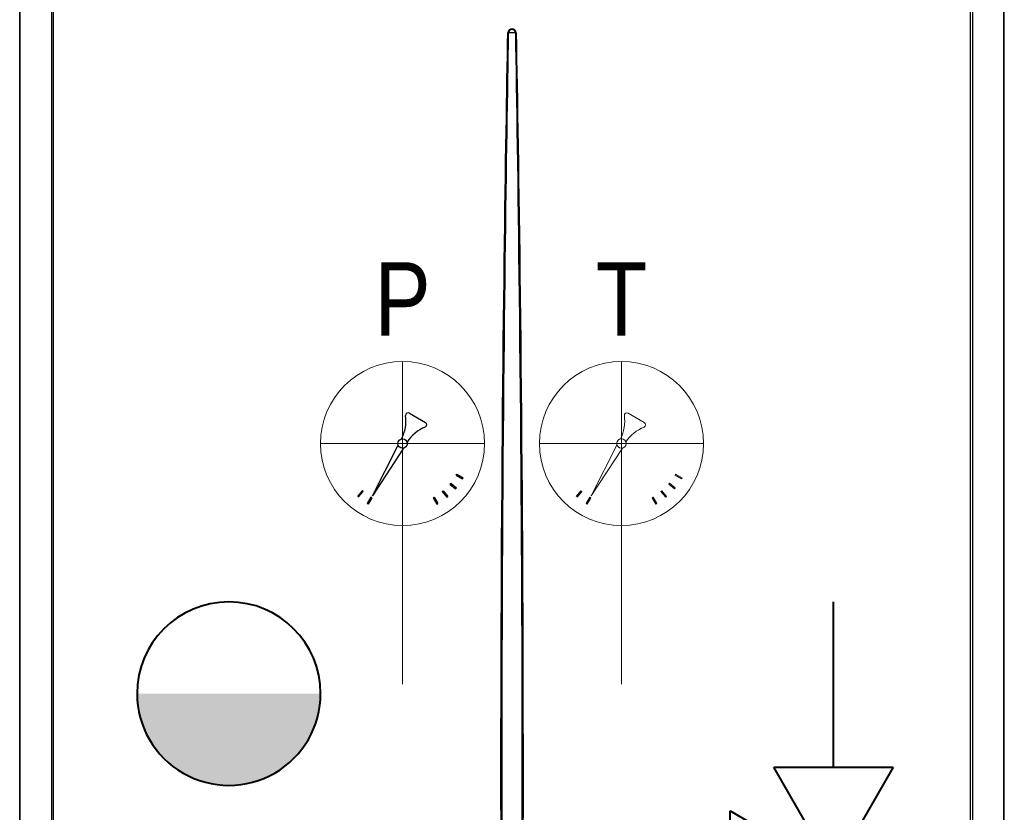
# Model space of a CAD drawing. Header units: centimetres. Extents: x 22052 to 56535, y 76485 to 78519.
# Tile 219 of 235: x 54345 to 54435, y 77825 to 77897. Entities that reach past the tile are written whole.
import ezdxf
from ezdxf.lldxf.tags import DXFTag

# ---------------------------------------------------------------- set-up
doc = ezdxf.new("R2010")
doc.units = ezdxf.units.CM
doc.layers.add('$_urządzenia', color=250, linetype='Continuous')
doc.layers.add('IS_Armatura_Therm', color=250, linetype='SOLID')
for name, color, linetype, lineweight in [('CP_AXISHS', 7, 'DASHDOT', 9), ('IS_ARMATURA', 7, 'Continuous', 9), ('IS_Zimna_woda', 5, 'SOLID', 40)]:
    doc.layers.add(name, color=color, linetype=linetype, lineweight=lineweight)
doc.styles.add('styl1', font='ARIALN.TTF')
tags = doc.linetypes.add('DASHDOT', pattern=[25.4, 12.7, -6.35, 0, -6.35]).pattern_tags.tags
tags[10:11] = [DXFTag(74, 4), DXFTag(75, 0), DXFTag(340, '0'), DXFTag(46, 1.0), DXFTag(50, 0.0), DXFTag(44, 0.0), DXFTag(45, 0.0)]
tags[8:9] = [DXFTag(74, 4), DXFTag(75, 0), DXFTag(340, '0'), DXFTag(46, 1.0), DXFTag(50, 0.0), DXFTag(44, 0.0), DXFTag(45, 0.0)]
tags[6:7] = [DXFTag(74, 4), DXFTag(75, 0), DXFTag(340, '0'), DXFTag(46, 1.0), DXFTag(50, 0.0), DXFTag(44, 0.0), DXFTag(45, 0.0)]
tags[4:5] = [DXFTag(74, 4), DXFTag(75, 0), DXFTag(340, '0'), DXFTag(46, 1.0), DXFTag(50, 0.0), DXFTag(44, 0.0), DXFTag(45, 0.0)]
tags = doc.linetypes.add('SOLID', pattern=[10, 10, 0]).pattern_tags.tags
tags[6:7] = [DXFTag(74, 4), DXFTag(75, 0), DXFTag(340, '0'), DXFTag(46, 0.0), DXFTag(50, 0.0), DXFTag(44, 0.0), DXFTag(45, 0.0)]
tags[4:5] = [DXFTag(74, 4), DXFTag(75, 0), DXFTag(340, '0'), DXFTag(46, 0.0), DXFTag(50, 0.0), DXFTag(44, 0.0), DXFTag(45, 0.0)]

# ---------------------------------------------------------------- blocks, each defined once
blk = doc.blocks.new('A$C92957c0b')
at = {"layer": '$_urządzenia'}
for p, q in [((-279.34, -1127), (-279.34, -29)), ((279.34, -1127), (279.34, -29)), ((-300, -1125.6), (-300, -30.4)), ((-299.63, -1125.6), (-299.63, -30.4)), ((-280.56, -30.4), (-280.56, -1125.6)), ((280.56, -30.4), (280.56, -1125.6)), ((299.63, -1125.6), (299.63, -30.4)), ((300, -1125.6), (300, -30.4)), ((-2.04, -46), (-2.55, -45.99)), ((2.04, -46), (-2.04, -46)), ((2.04, -46), (2.55, -45.99))]:
    blk.add_line(p, q, dxfattribs=at)
for points in [[(-6.7, -526.63), (-6.71, -513.28), (-6.72, -499.73), (-6.72, -485.73), (-6.71, -471.23), (-6.69, -456.29), (-6.66, -440.78), (-6.61, -424.58), (-6.56, -407.83), (-6.49, -390.85), (-6.41, -373.58), (-6.31, -356.09), (-6.21, -338.94), (-6.09, -322.24), (-5.97, -305.88), (-5.84, -290.14), (-5.71, -275.14), (-5.57, -260.76), (-5.43, -246.92), (-5.29, -233.62), (-5.15, -220.86), (-5.01, -208.54), (-4.87, -196.63), (-4.72, -185.16), (-4.58, -174.07), (-4.43, -163.35), (-4.29, -153), (-4.15, -143), (-4.01, -133.34), (-3.87, -124.02), (-3.73, -115), (-3.59, -106.28), (-3.45, -97.87), (-3.32, -89.72), (-3.19, -81.84), (-3.06, -74.22), (-2.93, -66.83), (-2.8, -59.66), (-2.67, -52.71), (-2.55, -45.99)], [(-6.01, -526.62), (-6.02, -513.27), (-6.02, -499.72), (-6.02, -485.72), (-6.01, -471.22), (-5.99, -456.28), (-5.96, -440.78), (-5.92, -424.58), (-5.87, -407.82), (-5.8, -390.85), (-5.72, -373.58), (-5.63, -356.08), (-5.53, -338.93), (-5.42, -322.23), (-5.3, -305.88), (-5.18, -290.14), (-5.05, -275.14), (-4.92, -260.76), (-4.79, -246.92), (-4.66, -233.62), (-4.52, -220.87), (-4.39, -208.54), (-4.25, -196.64), (-4.11, -185.17), (-3.97, -174.07), (-3.84, -163.35), (-3.7, -153.01), (-3.56, -143.01), (-3.43, -133.34), (-3.29, -124.02), (-3.16, -115.01), (-3.03, -106.29), (-2.9, -97.88), (-2.77, -89.73), (-2.64, -81.85), (-2.52, -74.23), (-2.4, -66.84), (-2.28, -59.67), (-2.16, -52.72), (-2.04, -46)], [(2.04, -46), (2.17, -53.65), (2.31, -61.57), (2.45, -69.78), (2.59, -78.25), (2.73, -87), (2.87, -96.07), (3.02, -105.45), (3.16, -115.14), (3.31, -125.19), (3.46, -135.58), (3.61, -146.33), (3.76, -157.49), (3.91, -169.07), (4.06, -181.07), (4.21, -193.57), (4.37, -206.61), (4.52, -220.16), (4.66, -234.21), (4.81, -248.83), (4.95, -263.94), (5.09, -279.27), (5.22, -294.87), (5.34, -310.68), (5.45, -326.33), (5.55, -341.75), (5.64, -357), (5.71, -371.89), (5.78, -386.32), (5.84, -400.4), (5.89, -414.18), (5.93, -427.64), (5.96, -440.8), (5.99, -453.85), (6.01, -466.78), (6.02, -479.59), (6.02, -492.4), (6.02, -505.25), (6.02, -518.1), (6, -530.98)], [(2.55, -45.99), (2.69, -53.64), (2.83, -61.56), (2.98, -69.77), (3.13, -78.24), (3.27, -86.99), (3.42, -96.06), (3.58, -105.44), (3.73, -115.13), (3.88, -125.18), (4.04, -135.57), (4.2, -146.32), (4.35, -157.49), (4.51, -169.06), (4.67, -181.06), (4.83, -193.57), (4.99, -206.61), (5.15, -220.16), (5.3, -234.2), (5.45, -248.82), (5.6, -263.94), (5.75, -279.27), (5.88, -294.87), (6.01, -310.68), (6.12, -326.33), (6.23, -341.75), (6.32, -357), (6.4, -371.89), (6.47, -386.33), (6.53, -400.4), (6.58, -414.19), (6.62, -427.64), (6.66, -440.81), (6.68, -453.85), (6.7, -466.79), (6.71, -479.6), (6.72, -492.41), (6.72, -505.26), (6.71, -518.1), (6.69, -530.99)]]:
    blk.add_lwpolyline(points, dxfattribs=at)
for radius, start, end in [(2.55, 0.2248, 179.7752), (2.04, 0, 180)]:
    blk.add_arc((0, -46), radius, start, end, dxfattribs=at)
blk = doc.blocks.new('Valvola di sicurezza')
at = {"layer": 'IS_Zimna_woda', "color": 18, "true_color": 0x000000}
for p, q in [((-0.5906, 4.675), (0, 4.8227)), ((0.5906, 4.3797), (-0.5906, 4.675)), ((-0.5906, 4.0844), (0.5906, 4.3797)), ((0.5906, 3.7891), (-0.5906, 4.0844)), ((-0.5906, 3.4938), (0.5906, 3.7891)), ((0.5906, 3.1985), (-0.5906, 3.4938)), ((0, 3.0508), (0.5906, 3.1985)), ((0, 2.5594), (-0.9844, 3.1277)), ((-0.9844, 3.1277), (-0.9844, 1.991)), ((0, 2.5594), (0, 3.0508)), ((-0.9844, 1.991), (0, 2.5594)), ((0, 2.5594), (-0.5683, 1.575)), ((0.5683, 1.575), (0, 2.5594)), ((-0.5683, 1.575), (0.5683, 1.575)), ((0, 1.575), (0, 0))]:
    blk.add_line(p, q, dxfattribs=at)
blk = doc.blocks.new('zawórzwrotny11')
at = {"layer": 'IS_Zimna_woda', "true_color": 0x000000}
h = blk.add_hatch(color=18, dxfattribs=at)
edge = h.paths.add_edge_path()
edge.add_arc((0, 0), 8.389, -899.93176, -719.93176, ccw=False)
edge.add_line((-8.389, -0.01), (8.389, 0.01))
at = {"layer": 'IS_Zimna_woda', "color": 18, "true_color": 0x000000}
for start, end in [(0.06824, 180.06824), (180.06824, 0.06824)]:
    blk.add_arc((0, 0), 8.389, start, end, dxfattribs=at)
blk = doc.blocks.new('T')
for p, q in [((0.62, 24.783), (2.084, 23.937)), ((-2.752, 17.25), (-0.413, 21.88)), ((0.087, 21.591), (-2.752, 17.25)), ((4.901, 19.123), (4.958, 19.22)), ((4.901, 19.123), (5.486, 18.785)), ((4.958, 19.22), (5.542, 18.883)), ((4.324, 18.316), (4.396, 18.402)), ((4.324, 18.316), (4.841, 17.882)), ((4.396, 18.402), (4.914, 17.968)), ((5.486, 18.785), (5.542, 18.883)), ((-3.702, 17.694), (-4.136, 17.176)), ((-3.616, 17.621), (-4.05, 17.104)), ((-3.616, 17.621), (-3.702, 17.694)), ((-2.895, 17.116), (-3.232, 16.532)), ((-2.797, 17.06), (-2.895, 17.116)), ((2.797, 17.06), (2.895, 17.116)), ((2.895, 17.116), (3.232, 16.532)), ((3.616, 17.621), (3.702, 17.694)), ((3.616, 17.621), (4.05, 17.104)), ((3.702, 17.694), (4.136, 17.176)), ((4.05, 17.104), (4.136, 17.176)), ((4.841, 17.882), (4.914, 17.968)), ((-3.135, 16.476), (-3.232, 16.532)), ((-2.797, 17.06), (-3.135, 16.476)), ((2.797, 17.06), (3.135, 16.476)), ((3.135, 16.476), (3.232, 16.532))]:
    blk.add_line(p, q)
for centre, major_axis, start_param, end_param in [((-3.336, 24.08), (-2.572, 2.572), 3.460412, 4.06239), ((0.503, 24.58), (-0.166, 0.166), -1.308966, 0.821497), ((3.431, 20.188), (-2.548, 2.548), -0.399985, 0.207792), ((1.967, 23.734), (0.166, 0.166), 4.412711, 6.545016), ((0, 22.018), (0.308, 0.308), 5.497787, 11.780972)]:
    blk.add_ellipse(centre, major_axis=major_axis, ratio=1, start_param=start_param, end_param=end_param)
at = {"layer": 'CP_AXISHS'}
for p, q in [((0, 14.518), (0, 29.518)), ((-7.5, 22.018), (7.5, 22.018))]:
    blk.add_line(p, q, dxfattribs=at)
at = {"layer": 'IS_ARMATURA'}
blk.add_line((0, 0), (0, 14.518), dxfattribs=at)
at = {"layer": 'IS_ARMATURA', "lineweight": 18}
blk.add_circle((0, 22.018), 7.5, dxfattribs=at)
at = {"layer": 'IS_Armatura_Therm', "insert": (-7.5, 38.589), "char_height": 6.7211, "attachment_point": 1, "style": 'styl1'}
blk.add_mtext_dynamic_manual_height_columns('\\pxqc;T', width=15, gutter_width=8.401, heights=[0], dxfattribs=at)
blk = doc.blocks.new('Manometrr')
for p, q in [((35871.375, 72787.052), (35872.839, 72786.206)), ((35868.003, 72779.519), (35870.342, 72784.149)), ((35870.841, 72783.86), (35868.003, 72779.519)), ((35875.656, 72781.392), (35875.712, 72781.489)), ((35875.656, 72781.392), (35876.24, 72781.054)), ((35875.712, 72781.489), (35876.297, 72781.152)), ((35875.079, 72780.585), (35875.151, 72780.671)), ((35875.079, 72780.585), (35875.596, 72780.151)), ((35875.151, 72780.671), (35875.668, 72780.237)), ((35876.24, 72781.054), (35876.297, 72781.152)), ((35867.053, 72779.963), (35866.619, 72779.445)), ((35867.139, 72779.89), (35866.705, 72779.373)), ((35867.139, 72779.89), (35867.053, 72779.963)), ((35874.37, 72779.89), (35874.456, 72779.963)), ((35874.37, 72779.89), (35874.804, 72779.373)), ((35874.456, 72779.963), (35874.89, 72779.445)), ((35874.804, 72779.373), (35874.89, 72779.445)), ((35875.596, 72780.151), (35875.668, 72780.237)), ((35867.86, 72779.385), (35867.522, 72778.801)), ((35867.62, 72778.745), (35867.522, 72778.801)), ((35867.957, 72779.329), (35867.62, 72778.745)), ((35867.957, 72779.329), (35867.86, 72779.385)), ((35873.552, 72779.329), (35873.649, 72779.385)), ((35873.552, 72779.329), (35873.889, 72778.745)), ((35873.649, 72779.385), (35873.987, 72778.801)), ((35873.889, 72778.745), (35873.987, 72778.801))]:
    blk.add_line(p, q)
for centre, major_axis, start_param, end_param in [((35867.419, 72786.349), (-2.572, 2.572), 3.460412, 4.06239), ((35871.257, 72786.849), (-0.166, 0.166), -1.308966, 0.821497), ((35874.186, 72782.457), (-2.548, 2.548), -0.399985, 0.207792), ((35872.722, 72786.003), (0.166, 0.166), 4.412711, 6.545016), ((35870.755, 72784.287), (0.308, 0.308), 5.497787, 11.780972)]:
    blk.add_ellipse(centre, major_axis=major_axis, ratio=1, start_param=start_param, end_param=end_param)
at = {"layer": 'CP_AXISHS'}
for p, q in [((35870.755, 72776.787), (35870.755, 72791.787)), ((35863.255, 72784.287), (35878.255, 72784.287))]:
    blk.add_line(p, q, dxfattribs=at)
at = {"layer": 'IS_ARMATURA'}
blk.add_line((35870.755, 72762.269), (35870.755, 72776.787), dxfattribs=at)
at = {"layer": 'IS_ARMATURA', "lineweight": 18}
blk.add_circle((35870.755, 72784.287), 7.5, dxfattribs=at)
at = {"layer": 'IS_Armatura_Therm', "insert": (35863.255, 72800.858), "char_height": 6.7211, "attachment_point": 1, "style": 'styl1'}
blk.add_mtext_dynamic_manual_height_columns('\\pxqc;P', width=15, gutter_width=8.401, heights=[0], dxfattribs=at)

msp = doc.modelspace()

# ---------------------------------------------------------------- block references
at = {"layer": '$_urządzenia', "xscale": 0.15, "yscale": 0.15, "zscale": 0.15}
msp.add_blockref('A$C92957c0b', (54390.275, 77902.732), dxfattribs=at)
msp.add_blockref('Manometrr', (18509.52, 5073.997))
at = {"color": 1, "lineweight": 5, "xscale": -9.600000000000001, "yscale": 9.600000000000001, "zscale": 9.600000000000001, "rotation": 180}
msp.add_blockref('Valvola di sicurezza', (54419.665, 77843.804), dxfattribs=at)
at = {"layer": 'IS_ARMATURA'}
msp.add_blockref('T', (54400.275, 77836.266), dxfattribs=at)
at = {"layer": 'IS_Zimna_woda'}
msp.add_blockref('zawórzwrotny11', (54364.391, 77835.414), dxfattribs=at)

doc.saveas('drawing.dxf')
